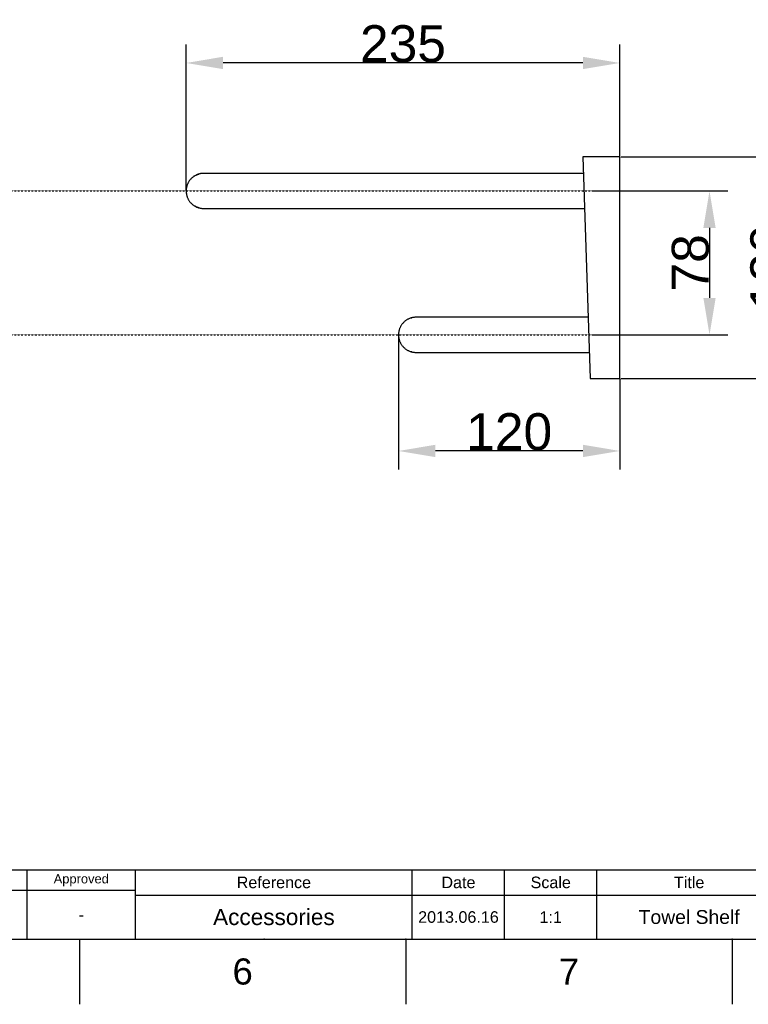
# Model space of a CAD drawing. Header units: millimetres. Extents: x 580 to 2065, y -13 to 1037.
# Tile 3 of 5: x 1467 to 1861, y -13 to 520. Entities that reach past the tile are written whole.
import ezdxf

# ---------------------------------------------------------------- set-up
doc = ezdxf.new("R2010")
doc.units = ezdxf.units.MM
doc.header["$LTSCALE"] = 0.1
doc.linetypes.add('CENTER', pattern=[0.6, 0.375, -0.075, 0.075, -0.075])
for name, color, linetype in [('______', 1, 'CENTER'), ('DEFAULT', 7, 'Continuous'), ('FORM', 7, 'Continuous'), ('INLINE', 3, 'Continuous'), ('OUTLINE', 2, 'Continuous'), ('TEXT', 2, 'Continuous')]:
    doc.layers.add(name, color=color, linetype=linetype)
doc.styles.add('ARIAL', font='arial_0.ttf')
doc.styles.get("Standard").update_dxf_attribs({"font": 'arial_0.ttf'})
doc.dimstyles.new('DIMENSION STYLE 01', dxfattribs={"dimtxt": 20, "dimasz": 20, "dimexe": 10, "dimexo": 0.5, "dimgap": 0.09, "dimtad": 1, "dimtoh": 1, "dimdec": 0, "dimzin": 0, "dimdsep": 46, "dimtxsty": 'ARIAL', "dimcen": 0.5, "dimadec": 1, "dimazin": 0, "dimtfac": 1, "dimtdec": 4, "dimtofl": 0, "dimtmove": 0, "dimatfit": 3, "dimfxl": 1, "dimtolj": 1, "dimtzin": 0, "dimarcsym": 0})

# ---------------------------------------------------------------- blocks, each defined once
blk = doc.blocks.new('*D61')
at = {"layer": 'DEFAULT', "color": 0, "lineweight": -2, "transparency": 16777216}
for p, q in [((1792.3, 445.74), (1892.94, 445.74)), ((1882.94, 425.74), (1882.94, 345.74)), ((1792.3, 325.74), (1892.94, 325.74))]:
    blk.add_line(p, q, dxfattribs=at)
at = {"layer": 'DEFAULT', "color": 0, "transparency": 16777216}
for points in [[(1879.61, 425.74), (1886.27, 425.74), (1882.94, 445.74)], [(1879.61, 345.74), (1886.27, 345.74), (1882.94, 325.74)]]:
    blk.add_solid(points, dxfattribs=at)
at = {"layer": 'Defpoints', "color": 0, "transparency": 16777216}
for p in [(1791.8, 445.74), (1791.8, 325.74), (1882.94, 325.74)]:
    blk.add_point(p, dxfattribs=at)
at = {"layer": 'DEFAULT', "color": 0, "transparency": 16777216, "insert": (1872.64, 385.74), "char_height": 20, "attachment_point": 5, "rotation": 90, "style": 'ARIAL'}
blk.add_mtext('\\A1;120', dxfattribs=at)
blk = doc.blocks.new('*D63')
at = {"layer": 'DEFAULT', "color": 0, "lineweight": -2, "transparency": 16777216}
for p, q in [((1556.79, 427.57), (1556.79, 506.55)), ((1791.8, 446.24), (1791.8, 506.55)), ((1771.8, 496.55), (1576.79, 496.55))]:
    blk.add_line(p, q, dxfattribs=at)
at = {"layer": 'DEFAULT', "color": 0, "transparency": 16777216}
for points in [[(1576.79, 499.89), (1576.79, 493.22), (1556.79, 496.55)], [(1771.8, 499.89), (1771.8, 493.22), (1791.8, 496.55)]]:
    blk.add_solid(points, dxfattribs=at)
at = {"layer": 'Defpoints', "color": 0, "transparency": 16777216}
for p in [(1556.79, 496.55), (1791.8, 445.74), (1556.79, 427.07)]:
    blk.add_point(p, dxfattribs=at)
at = {"layer": 'DEFAULT', "color": 0, "transparency": 16777216, "insert": (1674.29, 506.86), "char_height": 20, "attachment_point": 5, "style": 'ARIAL'}
blk.add_mtext('\\A1;235', dxfattribs=at)
blk = doc.blocks.new('*D58')
at = {"layer": 'DEFAULT', "color": 0, "lineweight": -2, "transparency": 16777216}
for p, q in [((1671.87, 348.32), (1671.87, 276.42)), ((1791.8, 325.24), (1791.8, 276.42)), ((1771.8, 286.42), (1691.87, 286.42))]:
    blk.add_line(p, q, dxfattribs=at)
at = {"layer": 'DEFAULT', "color": 0, "transparency": 16777216}
for points in [[(1691.87, 289.76), (1691.87, 283.09), (1671.87, 286.42)], [(1771.8, 289.76), (1771.8, 283.09), (1791.8, 286.42)]]:
    blk.add_solid(points, dxfattribs=at)
at = {"layer": 'Defpoints', "color": 0, "transparency": 16777216}
for p in [(1671.87, 348.82), (1791.8, 325.74), (1671.87, 286.42)]:
    blk.add_point(p, dxfattribs=at)
at = {"layer": 'DEFAULT', "color": 0, "transparency": 16777216, "insert": (1731.83, 296.73), "char_height": 20, "attachment_point": 5, "style": 'ARIAL'}
blk.add_mtext('\\A1;120', dxfattribs=at)
blk = doc.blocks.new('*D60')
at = {"layer": 'DEFAULT', "color": 0, "lineweight": -2, "transparency": 16777216}
for p, q in [((1777.01, 427.24), (1850.38, 427.24)), ((1840.38, 407.24), (1840.38, 369.31)), ((1777.01, 349.31), (1850.38, 349.31))]:
    blk.add_line(p, q, dxfattribs=at)
at = {"layer": 'DEFAULT', "color": 0, "transparency": 16777216}
for points in [[(1837.04, 407.24), (1843.71, 407.24), (1840.38, 427.24)], [(1837.04, 369.31), (1843.71, 369.31), (1840.38, 349.31)]]:
    blk.add_solid(points, dxfattribs=at)
at = {"layer": 'Defpoints', "color": 0, "transparency": 16777216}
for p in [(1776.51, 427.24), (1776.51, 349.31), (1840.38, 349.31)]:
    blk.add_point(p, dxfattribs=at)
at = {"layer": 'DEFAULT', "color": 0, "transparency": 16777216, "insert": (1830.08, 388.27), "char_height": 20, "attachment_point": 5, "rotation": 90, "style": 'ARIAL'}
blk.add_mtext('\\A1;78', dxfattribs=at)

msp = doc.modelspace()

# ---------------------------------------------------------------- linework, layer by layer
for p, q in [((615.21, 22.08), (2029.35, 22.08)), ((1499.05, 22.08), (1499.05, -13.27)), ((1675.82, 22.08), (1675.82, -13.27)), ((1852.58, 22.08), (1852.58, -13.27))]:
    msp.add_line(p, q)
for p in [(1599.05, 22.08), (1675.82, 22.08), (1852.58, 22.08)]:
    msp.add_point(p)
at = {"layer": '______'}
for p, q in [((847.21, 427.24), (1828.61, 427.24)), ((847.21, 349.31), (1828.61, 349.31))]:
    msp.add_line(p, q, dxfattribs=at)
at = {"layer": 'FORM'}
for p, q in [((1353.1, 59.58), (2029.35, 59.58)), ((1470.6, 22.08), (1470.6, 59.58)), ((1529.35, 22.08), (1529.35, 59.58)), ((1679.35, 22.08), (1679.35, 59.58)), ((1679.35, 22.08), (1679.35, 59.58)), ((1679.35, 22.08), (1679.35, 59.58)), ((1729.35, 22.08), (1729.35, 59.58)), ((1779.35, 22.08), (1779.35, 59.58)), ((1529.35, 48.33), (1353.1, 48.33)), ((1529.35, 45.83), (1879.35, 45.83))]:
    msp.add_line(p, q, dxfattribs=at)
at = {"layer": 'INLINE'}
for p, q in [((1791.8, 445.74), (1771.8, 445.74)), ((1771.8, 445.74), (1775.8, 325.74)), ((1791.8, 325.74), (1791.8, 445.74)), ((1775.8, 325.74), (1791.8, 325.74))]:
    msp.add_line(p, q, dxfattribs=at)
at = {"layer": 'OUTLINE'}
for p, q in [((1558.12, 432.08), (1557.96, 431.8)), ((1558.29, 432.36), (1558.12, 432.08)), ((1558.47, 432.63), (1558.29, 432.36)), ((1558.66, 432.9), (1558.47, 432.63)), ((1558.86, 433.16), (1558.66, 432.9)), ((1559.07, 433.41), (1558.86, 433.16)), ((1559.29, 433.66), (1559.07, 433.41)), ((1559.52, 433.9), (1559.29, 433.66)), ((1559.75, 434.13), (1559.52, 433.9)), ((1559.99, 434.35), (1559.75, 434.13)), ((1560.24, 434.56), (1559.99, 434.35)), ((1560.5, 434.77), (1560.24, 434.56)), ((1560.76, 434.96), (1560.5, 434.77)), ((1561.03, 435.15), (1560.76, 434.96)), ((1561.31, 435.32), (1561.03, 435.15)), ((1561.59, 435.49), (1561.31, 435.32)), ((1561.47, 435.42), (1561.73, 435.57)), ((1561.88, 435.65), (1561.59, 435.49)), ((1561.73, 435.57), (1561.98, 435.7)), ((1562.17, 435.8), (1561.88, 435.65)), ((1561.98, 435.7), (1562.25, 435.83)), ((1562.47, 435.93), (1562.17, 435.8)), ((1562.25, 435.83), (1562.51, 435.95)), ((1562.77, 436.06), (1562.47, 435.93)), ((1562.51, 435.95), (1562.78, 436.06)), ((1563.08, 436.18), (1562.77, 436.06)), ((1562.78, 436.06), (1563.06, 436.17)), ((1563.06, 436.17), (1563.34, 436.26)), ((1563.39, 436.28), (1563.08, 436.18)), ((1563.34, 436.26), (1563.61, 436.35)), ((1563.35, 436.27), (1563.36, 436.27)), ((1563.7, 436.38), (1563.39, 436.28)), ((1563.5, 436.32), (1563.5, 436.32)), ((1563.61, 436.35), (1563.51, 436.32)), ((1563.61, 436.35), (1563.51, 436.32)), ((1563.51, 436.32), (1563.51, 436.32)), ((1563.54, 436.33), (1563.61, 436.35)), ((1563.65, 436.36), (1563.58, 436.34)), ((1563.63, 436.36), (1563.65, 436.36)), ((1564.02, 436.46), (1563.7, 436.38)), ((1563.79, 436.4), (1563.71, 436.38)), ((1563.8, 436.4), (1563.8, 436.4)), ((1563.93, 436.44), (1563.84, 436.41)), ((1563.93, 436.44), (1563.94, 436.44)), ((1563.94, 436.44), (1563.94, 436.44)), ((1564.08, 436.48), (1564.01, 436.46)), ((1564.34, 436.53), (1564.02, 436.46)), ((1564.66, 436.6), (1564.34, 436.53)), ((1564.98, 436.65), (1564.66, 436.6)), ((1565.31, 436.69), (1564.98, 436.65)), ((1565.64, 436.71), (1565.31, 436.69)), ((1565.96, 436.73), (1565.64, 436.71)), ((1566.29, 436.74), (1565.96, 436.73)), ((1772.09, 436.74), (1566.29, 436.74)), ((1556.8, 427.73), (1556.79, 427.4)), ((1556.79, 427.4), (1556.79, 427.07)), ((1556.79, 427.07), (1556.8, 426.75)), ((1556.83, 428.06), (1556.8, 427.73)), ((1556.8, 426.75), (1556.83, 426.42)), ((1556.86, 428.38), (1556.83, 428.06)), ((1556.91, 428.71), (1556.86, 428.38)), ((1556.96, 429.03), (1556.91, 428.71)), ((1557.03, 429.35), (1556.96, 429.03)), ((1557.11, 429.67), (1557.03, 429.35)), ((1557.2, 429.99), (1557.11, 429.67)), ((1557.3, 430.3), (1557.2, 429.99)), ((1557.41, 430.61), (1557.3, 430.3)), ((1557.53, 430.91), (1557.41, 430.61)), ((1557.66, 431.21), (1557.53, 430.91)), ((1557.81, 431.51), (1557.66, 431.21)), ((1557.96, 431.8), (1557.81, 431.51)), ((1556.83, 426.42), (1556.86, 426.09)), ((1556.86, 426.09), (1556.91, 425.77)), ((1556.91, 425.77), (1556.96, 425.44)), ((1556.96, 425.44), (1557.03, 425.12)), ((1557.03, 425.12), (1557.11, 424.8)), ((1557.11, 424.8), (1557.2, 424.49)), ((1557.2, 424.49), (1557.3, 424.18)), ((1557.3, 424.18), (1557.41, 423.87)), ((1557.41, 423.87), (1557.53, 423.56)), ((1557.53, 423.56), (1557.66, 423.26)), ((1557.66, 423.26), (1557.81, 422.97)), ((1557.81, 422.97), (1557.96, 422.68)), ((1557.96, 422.68), (1558.12, 422.39)), ((1558.12, 422.39), (1558.29, 422.11)), ((1558.29, 422.11), (1558.47, 421.84)), ((1558.47, 421.84), (1558.66, 421.57)), ((1558.66, 421.57), (1558.87, 421.31)), ((1558.87, 421.31), (1559.07, 421.06)), ((1559.07, 421.06), (1559.29, 420.82)), ((1559.29, 420.82), (1559.52, 420.58)), ((1559.52, 420.58), (1559.75, 420.35)), ((1559.75, 420.35), (1559.99, 420.13)), ((1559.99, 420.13), (1560.24, 419.91)), ((1560.24, 419.91), (1560.5, 419.71)), ((1560.5, 419.71), (1560.76, 419.51)), ((1560.76, 419.51), (1561.03, 419.33)), ((1561.03, 419.33), (1561.31, 419.15)), ((1561.31, 419.15), (1561.59, 418.98)), ((1561.71, 418.92), (1561.45, 419.07)), ((1561.59, 418.98), (1561.88, 418.83)), ((1561.97, 418.78), (1561.71, 418.92)), ((1561.88, 418.83), (1562.17, 418.68)), ((1562.24, 418.65), (1561.97, 418.78)), ((1562.17, 418.68), (1562.47, 418.54)), ((1562.52, 418.52), (1562.24, 418.65)), ((1562.47, 418.54), (1562.77, 418.41)), ((1562.79, 418.41), (1562.52, 418.52)), ((1562.77, 418.41), (1563.08, 418.3)), ((1563.07, 418.3), (1562.79, 418.41)), ((1563.35, 418.2), (1563.07, 418.3)), ((1563.08, 418.3), (1563.39, 418.19)), ((1563.64, 418.12), (1563.35, 418.2)), ((1563.39, 418.19), (1563.7, 418.1)), ((1563.5, 418.16), (1563.49, 418.16)), ((1563.64, 418.12), (1563.5, 418.16)), ((1563.63, 418.12), (1563.51, 418.15)), ((1563.54, 418.15), (1563.63, 418.12)), ((1563.55, 418.14), (1563.63, 418.12)), ((1563.7, 418.1), (1564.02, 418.01)), ((1563.78, 418.08), (1563.79, 418.07)), ((1563.93, 418.04), (1563.93, 418.04)), ((1564.02, 418.01), (1564.34, 417.94)), ((1564.34, 417.94), (1564.66, 417.88)), ((1564.66, 417.88), (1564.99, 417.83)), ((1564.99, 417.83), (1565.31, 417.79)), ((1565.31, 417.79), (1565.64, 417.76)), ((1565.64, 417.76), (1565.97, 417.74)), ((1565.97, 417.74), (1566.29, 417.74)), ((1566.29, 417.74), (1772.72, 417.74)), ((1566.43, 417.74), (1566.44, 417.74)), ((1676.37, 357.4), (1676.09, 357.22)), ((1676.65, 357.56), (1676.37, 357.4)), ((1676.94, 357.72), (1676.65, 357.56)), ((1677.23, 357.87), (1676.94, 357.72)), ((1677.53, 358.01), (1677.23, 357.87)), ((1677.83, 358.13), (1677.53, 358.01)), ((1678.14, 358.25), (1677.83, 358.13)), ((1678.45, 358.35), (1678.14, 358.25)), ((1678.76, 358.45), (1678.45, 358.35)), ((1678.55, 358.38), (1678.71, 358.43)), ((1678.57, 358.39), (1678.56, 358.39)), ((1678.68, 358.42), (1678.57, 358.39)), ((1678.58, 358.39), (1678.57, 358.39)), ((1678.69, 358.43), (1678.68, 358.42)), ((1678.71, 358.43), (1678.72, 358.44)), ((1679.08, 358.53), (1678.76, 358.45)), ((1678.88, 358.48), (1678.86, 358.47)), ((1679, 358.51), (1678.89, 358.48)), ((1678.99, 358.51), (1679, 358.51)), ((1679.02, 358.52), (1679, 358.51)), ((1679.14, 358.55), (1679.07, 358.53)), ((1679.4, 358.61), (1679.08, 358.53)), ((1679.72, 358.67), (1679.4, 358.61)), ((1680.05, 358.72), (1679.72, 358.67)), ((1680.37, 358.76), (1680.05, 358.72)), ((1680.7, 358.79), (1680.37, 358.76)), ((1681.03, 358.8), (1680.7, 358.79)), ((1681.36, 358.81), (1681.03, 358.8)), ((1774.67, 358.81), (1681.36, 358.81)), ((1681.5, 358.81), (1681.42, 358.81)), ((1681.49, 358.81), (1681.48, 358.81)), ((1672.26, 352.06), (1672.17, 351.74)), ((1672.36, 352.37), (1672.26, 352.06)), ((1672.47, 352.68), (1672.36, 352.37)), ((1672.59, 352.98), (1672.47, 352.68)), ((1672.73, 353.28), (1672.59, 352.98)), ((1672.87, 353.58), (1672.73, 353.28)), ((1673.02, 353.87), (1672.87, 353.58)), ((1673.18, 354.15), (1673.02, 353.87)), ((1673.35, 354.43), (1673.18, 354.15)), ((1673.54, 354.71), (1673.35, 354.43)), ((1673.73, 354.97), (1673.54, 354.71)), ((1673.93, 355.23), (1673.73, 354.97)), ((1674.14, 355.48), (1673.93, 355.23)), ((1674.35, 355.73), (1674.14, 355.48)), ((1674.58, 355.97), (1674.35, 355.73)), ((1674.81, 356.2), (1674.58, 355.97)), ((1675.05, 356.42), (1674.81, 356.2)), ((1675.3, 356.63), (1675.05, 356.42)), ((1675.56, 356.84), (1675.3, 356.63)), ((1675.82, 357.03), (1675.56, 356.84)), ((1676.09, 357.22), (1675.82, 357.03)), ((1671.87, 349.8), (1671.86, 349.47)), ((1671.86, 349.47), (1671.86, 349.14)), ((1671.86, 349.14), (1671.87, 348.82)), ((1671.89, 350.13), (1671.87, 349.8)), ((1671.87, 348.82), (1671.89, 348.49)), ((1671.92, 350.45), (1671.89, 350.13)), ((1671.89, 348.49), (1671.92, 348.16)), ((1671.97, 350.78), (1671.92, 350.45)), ((1671.92, 348.16), (1671.97, 347.84)), ((1672.02, 351.1), (1671.97, 350.78)), ((1671.97, 347.84), (1672.03, 347.52)), ((1672.09, 351.42), (1672.02, 351.1)), ((1672.03, 347.52), (1672.09, 347.19)), ((1672.17, 351.74), (1672.09, 351.42)), ((1672.09, 347.19), (1672.17, 346.88)), ((1672.17, 346.88), (1672.26, 346.56)), ((1672.26, 346.56), (1672.36, 346.25)), ((1672.36, 346.25), (1672.47, 345.94)), ((1672.47, 345.94), (1672.59, 345.63)), ((1672.59, 345.63), (1672.73, 345.33)), ((1672.73, 345.33), (1672.87, 345.04)), ((1672.87, 345.04), (1673.02, 344.75)), ((1673.02, 344.75), (1673.18, 344.46)), ((1673.18, 344.46), (1673.35, 344.18)), ((1673.35, 344.18), (1673.54, 343.91)), ((1673.54, 343.91), (1673.73, 343.64)), ((1673.73, 343.64), (1673.93, 343.38)), ((1673.93, 343.38), (1674.14, 343.13)), ((1674.14, 343.13), (1674.35, 342.89)), ((1674.35, 342.89), (1674.58, 342.65)), ((1674.58, 342.65), (1674.81, 342.42)), ((1674.81, 342.42), (1675.06, 342.2)), ((1675.06, 342.2), (1675.3, 341.98)), ((1675.3, 341.98), (1675.56, 341.78)), ((1675.56, 341.78), (1675.82, 341.58)), ((1675.82, 341.58), (1676.09, 341.4)), ((1676.09, 341.4), (1676.37, 341.22)), ((1676.37, 341.22), (1676.65, 341.05)), ((1676.65, 341.05), (1676.94, 340.9)), ((1676.94, 340.9), (1677.23, 340.75)), ((1677.23, 340.75), (1677.53, 340.61)), ((1677.53, 340.61), (1677.83, 340.48)), ((1677.83, 340.48), (1678.14, 340.37)), ((1678.14, 340.37), (1678.45, 340.26)), ((1678.45, 340.26), (1678.76, 340.17)), ((1678.7, 340.19), (1678.56, 340.23)), ((1678.56, 340.23), (1678.7, 340.19)), ((1678.7, 340.19), (1678.64, 340.21)), ((1678.74, 340.18), (1678.7, 340.19)), ((1678.75, 340.17), (1678.84, 340.15)), ((1678.76, 340.17), (1679.08, 340.08)), ((1678.84, 340.15), (1678.88, 340.14)), ((1678.9, 340.13), (1678.99, 340.11)), ((1678.99, 340.11), (1679.02, 340.1)), ((1679.13, 340.07), (1678.99, 340.11)), ((1679.08, 340.08), (1679.4, 340.01)), ((1679.4, 340.01), (1679.72, 339.95)), ((1679.72, 339.95), (1680.05, 339.9)), ((1680.05, 339.9), (1680.37, 339.86)), ((1680.37, 339.86), (1680.7, 339.83)), ((1680.7, 339.83), (1681.03, 339.81)), ((1681.03, 339.81), (1681.36, 339.81)), ((1681.36, 339.81), (1775.3, 339.81)), ((1681.5, 339.81), (1681.47, 339.81)), ((1681.48, 339.81), (1681.5, 339.81))]:
    msp.add_line(p, q, dxfattribs=at)
at = {"layer": 'TEXT'}
msp.add_point((1470.6, 48.33), dxfattribs=at)

# ---------------------------------------------------------------- texts
at = {"char_height": 14.14, "attachment_point": 5}
for s, insert in [('6', (1587.43, 4.4)), ('7', (1764.2, 4.4))]:
    msp.add_mtext_dynamic_manual_height_columns(s, width=50, gutter_width=12.5, heights=[0], dxfattribs=dict(at, insert=insert))
at = {"layer": 'TEXT', "attachment_point": 5}
for s, width, insert, char_height in [('Approved', 23.5, (1499.98, 53.96), 5), ('Reference', 60, (1604.35, 52.71), 6.25), ('Date', 20, (1704.35, 52.71), 6.25), ('Scale', 20, (1754.35, 52.71), 6.25), ('Title', 40, (1829.35, 52.71), 6.25), ('Accessories', 128.2482, (1604.35, 33.96), 8.75), ('Towel Shelf', 82.5205, (1829.35, 33.96), 7.5), ('-', 23.5, (1499.98, 35.21), 6.25), ('2013.06.16', 20, (1704.35, 33.96), 6.25), ('1:1', 20, (1754.35, 33.96), 6.25)]:
    msp.add_mtext_dynamic_manual_height_columns(s, width=width, gutter_width=12.5, heights=[0], dxfattribs=dict(at, insert=insert, char_height=char_height))

# ---------------------------------------------------------------- dimensions: what is measured, and where the dimension line sits
at = {"layer": 'DEFAULT'}
for base, p1, p2, picture, middle in [((1556.79, 496.55), (1791.8, 445.74), (1556.79, 427.07), '*D63', (1674.29, 506.86)), ((1671.87, 286.42), (1791.8, 325.74), (1671.87, 348.82), '*D58', (1731.83, 296.73))]:
    dim = msp.add_linear_dim(base=base, p1=p1, p2=p2, dimstyle='DIMENSION STYLE 01', dxfattribs=at)
    dim.commit()
    dim.dimension.update_dxf_attribs({"geometry": picture, "text_midpoint": middle})
for base, p1, p2, picture, middle in [((1882.94, 325.74), (1791.8, 445.74), (1791.8, 325.74), '*D61', (1872.64, 385.74)), ((1840.38, 349.31), (1776.51, 427.24), (1776.51, 349.31), '*D60', (1830.08, 388.27))]:
    dim = msp.add_linear_dim(base=base, p1=p1, p2=p2, angle=90, dimstyle='DIMENSION STYLE 01', dxfattribs=at)
    dim.commit()
    dim.dimension.update_dxf_attribs({"geometry": picture, "text_midpoint": middle})

doc.saveas('drawing.dxf')
